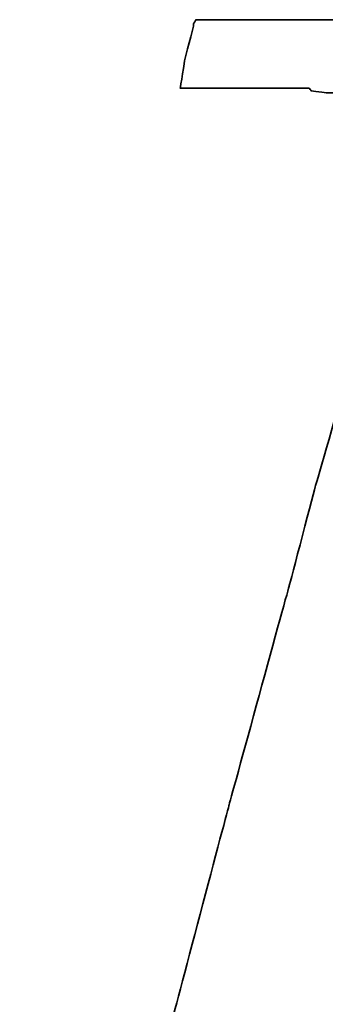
# Model space of a CAD drawing. Header units: millimetres. Extents: x 337 to 649, y 362 to 465.
# Tile 33 of 53: x 556.525 to 557.431, y 395.065 to 397.977. Entities that reach past the tile are written whole.
import ezdxf

# ---------------------------------------------------------------- set-up
doc = ezdxf.new("R2010")
doc.units = ezdxf.units.MM
doc.header["$LTSCALE"] = 0.15
doc.layers.add('DIM', color=4, linetype='CONTINUOUS')
doc.layers.add('layer 1', color=7, linetype='CONTINUOUS')

# ---------------------------------------------------------------- blocks, each defined once
blk = doc.blocks.new('TBI MOTION logo(完整正式版)')
at = {"layer": 'layer 1', "color": 22, "lineweight": 35}
blk.add_open_spline([(-40.59125, -7.943749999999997), (-40.59125, -7.943749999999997), (-40.97375, -7.943749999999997), (-40.97375, -7.943749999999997), (-40.97375, -7.943749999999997), (-40.97375, -7.943749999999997), (-41.38125, -7.943749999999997), (-41.38125, -7.943749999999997), (-41.38125, -7.943749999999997), (-41.38125, -7.943749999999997), (-41.54874999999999, -7.943749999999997), (-41.54874999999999, -7.943749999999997), (-41.54874999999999, -7.943749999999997), (-41.54874999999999, -7.943749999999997), (-41.59875, -7.943749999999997), (-41.59875, -7.943749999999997), (-41.59875, -7.943749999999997), (-41.59875, -7.943749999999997), (-41.88374999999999, -7.943749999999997), (-41.88374999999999, -7.943749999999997), (-41.88374999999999, -7.943749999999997), (-41.88374999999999, -7.943749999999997), (-41.90875, -7.91875), (-41.90875, -7.91875), (-41.90875, -7.91875), (-41.90875, -7.91875), (-42.19875, -7.871249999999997), (-42.19875, -7.871249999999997), (-42.19875, -7.871249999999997), (-42.19875, -7.871249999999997), (-42.43875, -7.82375), (-42.43875, -7.82375), (-42.43875, -7.82375), (-42.43875, -7.82375), (-42.45875, -7.82375), (-42.45875, -7.82375), (-42.45875, -7.82375), (-42.45875, -7.82375), (-42.48624999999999, -7.82375), (-42.48624999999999, -7.82375), (-42.48624999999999, -7.82375), (-42.48624999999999, -7.82375), (-42.67625, -7.723749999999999), (-42.67625, -7.723749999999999), (-42.67625, -7.723749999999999), (-42.67625, -7.723749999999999), (-42.70125, -7.70375), (-42.70125, -7.70375), (-42.70125, -7.70375), (-42.70125, -7.70375), (-42.72375, -7.678749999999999), (-42.72375, -7.678749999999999), (-42.72375, -7.678749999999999), (-42.72375, -7.678749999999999), (-42.86875, -7.488749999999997), (-42.86875, -7.488749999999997), (-42.86875, -7.488749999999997), (-42.86875, -7.488749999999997), (-42.89374999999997, -7.438749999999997), (-42.89374999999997, -7.438749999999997), (-42.89374999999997, -7.438749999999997), (-42.89374999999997, -7.438749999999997), (-42.91875, -7.388749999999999), (-42.91875, -7.388749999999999), (-42.91875, -7.388749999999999), (-42.91875, -7.388749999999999), (-42.93874999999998, -7.12875), (-42.93874999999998, -7.12875), (-42.93874999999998, -7.12875), (-42.93874999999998, -7.12875), (-42.96375, -7.103749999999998), (-42.96375, -7.103749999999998), (-42.96375, -7.103749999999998), (-42.96375, -7.103749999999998), (-42.96375, -7.053749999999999), (-42.96375, -7.053749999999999), (-42.96375, -7.053749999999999), (-42.96375, -7.053749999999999), (-42.96375, -7.00875), (-42.96375, -7.00875), (-42.96375, -7.00875), (-42.96375, -7.00875), (-42.91875, -6.69625), (-42.91875, -6.69625), (-42.91875, -6.69625), (-42.91875, -6.69625), (-42.91875, -6.62375), (-42.91875, -6.62375), (-42.91875, -6.62375), (-42.91875, -6.62375), (-42.91875, -6.59625), (-42.91875, -6.59625), (-42.91875, -6.59625), (-42.91875, -6.59625), (-42.91875, -6.57375), (-42.91875, -6.57375), (-42.91875, -6.57375), (-42.91875, -6.57375), (-42.91875, -6.528749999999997), (-42.91875, -6.528749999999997), (-42.91875, -6.528749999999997), (-42.91875, -6.528749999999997), (-42.89374999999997, -6.50375), (-42.89374999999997, -6.50375), (-42.89374999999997, -6.50375), (-42.89374999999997, -6.50375), (-42.84374999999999, -6.38375), (-42.84374999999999, -6.38375), (-42.84374999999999, -6.38375), (-42.84374999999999, -6.38375), (-42.84374999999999, -6.358749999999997), (-42.84374999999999, -6.358749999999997), (-42.84374999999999, -6.358749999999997), (-42.84374999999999, -6.358749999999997), (-42.74625, -6.143749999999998), (-42.74625, -6.143749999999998), (-42.74625, -6.143749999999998), (-42.74625, -6.143749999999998), (-42.70125, -5.853749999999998), (-42.70125, -5.853749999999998), (-42.70125, -5.853749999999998), (-42.70125, -5.853749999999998), (-42.60374999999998, -5.47125), (-42.60374999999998, -5.47125), (-42.60374999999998, -5.47125), (-42.60374999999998, -5.47125), (-42.60374999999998, -5.44875), (-42.60374999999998, -5.44875), (-42.60374999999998, -5.44875), (-42.60374999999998, -5.44875), (-42.38875, -4.678749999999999), (-42.38875, -4.678749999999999), (-42.38875, -4.678749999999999), (-42.38875, -4.678749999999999), (-42.36375, -4.653749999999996), (-42.36375, -4.653749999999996), (-42.36375, -4.653749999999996), (-42.36375, -4.653749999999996), (-42.12375, -3.69625), (-42.12375, -3.69625), (-42.12375, -3.69625), (-42.12375, -3.69625), (-42.12375, -3.67374), (-42.12375, -3.67374), (-42.12375, -3.67374), (-42.12375, -3.67374), (-41.78875, -2.593739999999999), (-41.78875, -2.593739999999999), (-41.78875, -2.593739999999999), (-41.78875, -2.593739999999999), (-41.18875, -0.19375), (-41.18875, -0.19375), (-41.18875, -0.19375), (-41.18875, -0.19375), (-40.54375, 2.20624), (-40.54375, 2.20624), (-40.54375, 2.20624), (-40.54375, 2.20624), (-40.25374999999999, 3.308749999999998), (-40.25374999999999, 3.308749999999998), (-40.25374999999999, 3.308749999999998), (-40.25374999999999, 3.308749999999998), (-39.98875, 4.27125), (-39.98875, 4.27125), (-39.98875, 4.27125), (-39.98875, 4.27125), (-39.77375, 5.131249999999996), (-39.77375, 5.131249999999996), (-39.77375, 5.131249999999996), (-39.77375, 5.131249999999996), (-39.67875, 5.47125), (-39.67875, 5.47125), (-39.67875, 5.47125), (-39.67875, 5.47125), (-39.60375, 5.756249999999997), (-39.60375, 5.756249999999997), (-39.60375, 5.756249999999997), (-39.60375, 5.756249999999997), (-39.60375, 5.78125), (-39.60375, 5.78125), (-39.60375, 5.78125), (-39.60375, 5.78125), (-39.50875, 5.97125), (-39.50875, 5.97125), (-39.50875, 5.97125), (-39.50875, 5.97125), (-39.50875, 6.138749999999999), (-39.50875, 6.138749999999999), (-39.50875, 6.138749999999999), (-39.50875, 6.138749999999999), (-39.48625, 6.166249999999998), (-39.48625, 6.166249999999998), (-39.48625, 6.166249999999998), (-39.48625, 6.166249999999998), (-39.46125, 6.286249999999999), (-39.46125, 6.286249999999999), (-39.46125, 6.286249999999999), (-39.46125, 6.286249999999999), (-39.46125, 6.426249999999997), (-39.46125, 6.426249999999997), (-39.46125, 6.426249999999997), (-39.46125, 6.426249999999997), (-39.41375, 6.426249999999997), (-39.41375, 6.426249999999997), (-39.41375, 6.426249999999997), (-39.41375, 6.426249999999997), (-39.29375, 6.69125), (-39.29375, 6.69125), (-39.29375, 6.69125), (-39.29375, 6.69125), (-39.26875, 6.741249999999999), (-39.26875, 6.741249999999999), (-39.26875, 6.741249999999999), (-39.26875, 6.741249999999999), (-39.24375, 6.76625), (-39.24375, 6.76625), (-39.24375, 6.76625), (-39.24375, 6.76625), (-38.98375, 7.006239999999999), (-38.98375, 7.006239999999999), (-38.98375, 7.006239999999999), (-38.98375, 7.006239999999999), (-38.95625, 7.026239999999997), (-38.95625, 7.026239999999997), (-38.95625, 7.026239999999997), (-38.95625, 7.026239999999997), (-38.78875, 7.126239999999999), (-38.78875, 7.126239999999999), (-38.78875, 7.126239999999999), (-38.78875, 7.126239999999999), (-38.76375, 7.126239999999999), (-38.76375, 7.126239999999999), (-38.76375, 7.126239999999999), (-38.76375, 7.126239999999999), (-38.74375, 7.126239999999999), (-38.74375, 7.126239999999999), (-38.74375, 7.126239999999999), (-38.74375, 7.126239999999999), (-38.52875, 7.171249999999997), (-38.52875, 7.171249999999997), (-38.52875, 7.171249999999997), (-38.52875, 7.171249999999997), (-38.52875, 7.196239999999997), (-38.52875, 7.196239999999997), (-38.52875, 7.196239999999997), (-38.52875, 7.196239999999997), (-38.50375, 7.196239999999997), (-38.50375, 7.196239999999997), (-38.50375, 7.196239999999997), (-38.50375, 7.196239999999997), (-38.26125, 7.21875), (-38.26125, 7.21875), (-38.26125, 7.21875), (-38.26125, 7.21875), (-38.23875000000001, 7.246239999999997), (-38.23875000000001, 7.246239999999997), (-38.23875000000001, 7.246239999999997), (-38.23875000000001, 7.246239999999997), (-38.21625, 7.246239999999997), (-38.21625, 7.246239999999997), (-38.21625, 7.246239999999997), (-38.21625, 7.246239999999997), (-38.18875, 7.246239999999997), (-38.18875, 7.246239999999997), (-38.18875, 7.246239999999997), (-38.18875, 7.246239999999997), (-37.90375, 7.246239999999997), (-37.90375, 7.246239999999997), (-37.90375, 7.246239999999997), (-37.90375, 7.246239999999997), (-37.85375, 7.246239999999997), (-37.85375, 7.246239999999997), (-37.85375, 7.246239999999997), (-37.85375, 7.246239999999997), (-37.75875, 7.246239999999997), (-37.75875, 7.246239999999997), (-37.75875, 7.246239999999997), (-37.75875, 7.246239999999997), (-37.42375, 7.246239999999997), (-37.42375, 7.246239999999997), (-37.42375, 7.246239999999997), (-37.42375, 7.246239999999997), (-37.08875, 7.246239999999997), (-37.08875, 7.246239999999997), (-37.08875, 7.246239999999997), (-37.08875, 7.246239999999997), (-37.06375, 7.246239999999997), (-37.06375, 7.246239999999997), (-37.06375, 7.246239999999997), (-37.06375, 7.246239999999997), (-37.06375, 7.266239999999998), (-37.06375, 7.266239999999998), (-37.06375, 7.266239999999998), (-37.06375, 7.266239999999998), (-37.03875, 7.291249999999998), (-37.03875, 7.291249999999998), (-37.03875, 7.291249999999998), (-37.03875, 7.291249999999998), (-37.03875, 7.31625), (-37.03875, 7.31625), (-37.03875, 7.31625), (-37.03875, 7.31625), (-36.94125, 7.676249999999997), (-36.94125, 7.676249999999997), (-36.94125, 7.676249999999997), (-36.94125, 7.676249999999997), (-36.86875, 7.98625), (-36.86875, 7.98625), (-36.86875, 7.98625), (-36.86875, 7.98625), (-36.98875000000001, 7.98625), (-36.98875000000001, 7.98625), (-36.98875000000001, 7.98625), (-36.98875000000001, 7.98625), (-37.42375, 7.98625), (-37.42375, 7.98625), (-37.42375, 7.98625), (-37.42375, 7.98625), (-37.94875, 7.98625), (-37.94875, 7.98625), (-37.94875, 7.98625), (-37.94875, 7.98625), (-38.57375, 7.98625), (-38.57375, 7.98625), (-38.57375, 7.98625), (-38.57375, 7.98625), (-39.29375, 7.98625), (-39.29375, 7.98625), (-39.29375, 7.98625), (-39.29375, 7.98625), (-40.82875, 7.98625), (-40.82875, 7.98625), (-40.82875, 7.98625), (-40.82875, 7.98625), (-42.36375, 7.98625), (-42.36375, 7.98625), (-42.36375, 7.98625), (-42.36375, 7.98625), (-43.08375, 7.98625), (-43.08375, 7.98625), (-43.08375, 7.98625), (-43.08375, 7.98625), (-43.70875, 7.98625), (-43.70875, 7.98625), (-43.70875, 7.98625), (-43.70875, 7.98625), (-44.23375, 7.98625), (-44.23375, 7.98625), (-44.23375, 7.98625), (-44.23375, 7.98625), (-44.66875, 7.98625), (-44.66875, 7.98625), (-44.66875, 7.98625), (-44.66875, 7.98625), (-44.88375, 7.98625), (-44.88375, 7.98625), (-44.88375, 7.98625), (-44.88375, 7.98625), (-44.90874999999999, 7.94125), (-44.90874999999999, 7.94125), (-44.90874999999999, 7.94125), (-44.90874999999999, 7.94125), (-44.90874999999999, 7.916249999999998), (-44.90874999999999, 7.916249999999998), (-44.90874999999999, 7.916249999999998), (-44.90874999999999, 7.916249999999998), (-45.00375, 7.55625), (-45.00375, 7.55625), (-45.00375, 7.55625), (-45.00375, 7.55625), (-45.05374999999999, 7.246239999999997), (-45.05374999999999, 7.246239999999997), (-45.05374999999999, 7.246239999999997), (-45.05374999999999, 7.246239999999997), (-44.61875, 7.246239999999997), (-44.61875, 7.246239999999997), (-44.61875, 7.246239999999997), (-44.61875, 7.246239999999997), (-44.11375, 7.246239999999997), (-44.11375, 7.246239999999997), (-44.11375, 7.246239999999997), (-44.11375, 7.246239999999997), (-43.99375, 7.246239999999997), (-43.99375, 7.246239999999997), (-43.99375, 7.246239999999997), (-43.99375, 7.246239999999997), (-43.94625, 7.246239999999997), (-43.94625, 7.246239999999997), (-43.94625, 7.246239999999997), (-43.94625, 7.246239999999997), (-43.92374, 7.246239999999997), (-43.92374, 7.246239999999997), (-43.92374, 7.246239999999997), (-43.92374, 7.246239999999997), (-43.65874999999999, 7.246239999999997), (-43.65874999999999, 7.246239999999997), (-43.65874999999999, 7.246239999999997), (-43.65874999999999, 7.246239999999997), (-43.63875, 7.21875), (-43.63875, 7.21875), (-43.63875, 7.21875), (-43.63875, 7.21875), (-43.46874999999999, 7.196239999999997), (-43.46874999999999, 7.196239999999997), (-43.46874999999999, 7.196239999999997), (-43.46874999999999, 7.196239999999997), (-43.39875, 7.196239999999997), (-43.39875, 7.196239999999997), (-43.39875, 7.196239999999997), (-43.39875, 7.196239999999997), (-43.37125, 7.171249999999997), (-43.37125, 7.171249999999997), (-43.37125, 7.171249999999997), (-43.37125, 7.171249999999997), (-43.34875, 7.171249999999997), (-43.34875, 7.171249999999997), (-43.34875, 7.171249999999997), (-43.34875, 7.171249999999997), (-43.20375, 7.126239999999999), (-43.20375, 7.126239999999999), (-43.20375, 7.126239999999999), (-43.20375, 7.126239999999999), (-43.05875, 7.076239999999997), (-43.05875, 7.076239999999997), (-43.05875, 7.076239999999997), (-43.05875, 7.076239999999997), (-43.01375, 7.076239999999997), (-43.01375, 7.076239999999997), (-43.01375, 7.076239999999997), (-43.01375, 7.076239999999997), (-42.98875, 7.026239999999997), (-42.98875, 7.026239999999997), (-42.98875, 7.026239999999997), (-42.98875, 7.026239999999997), (-42.79874999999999, 6.86125), (-42.79874999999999, 6.86125), (-42.79874999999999, 6.86125), (-42.79874999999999, 6.86125), (-42.77375, 6.81125), (-42.77375, 6.81125), (-42.77375, 6.81125), (-42.77375, 6.81125), (-42.74625, 6.76625), (-42.74625, 6.76625), (-42.74625, 6.76625), (-42.74625, 6.76625), (-42.72375, 6.47625), (-42.72375, 6.47625), (-42.72375, 6.47625), (-42.72375, 6.47625), (-42.70125, 6.45124), (-42.70125, 6.45124), (-42.70125, 6.45124), (-42.70125, 6.45124), (-42.70125, 6.426249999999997), (-42.70125, 6.426249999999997), (-42.70125, 6.426249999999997), (-42.70125, 6.426249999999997), (-42.72375, 6.40625), (-42.72375, 6.40625), (-42.72375, 6.40625), (-42.72375, 6.40625), (-42.74625, 5.97125), (-42.74625, 5.97125), (-42.74625, 5.97125), (-42.74625, 5.97125), (-42.74625, 5.94625), (-42.74625, 5.94625), (-42.74625, 5.94625), (-42.74625, 5.94625), (-42.74625, 5.926249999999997), (-42.74625, 5.926249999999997), (-42.74625, 5.926249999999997), (-42.74625, 5.926249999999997), (-42.77375, 5.876249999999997), (-42.77375, 5.876249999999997), (-42.77375, 5.876249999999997), (-42.77375, 5.876249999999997), (-42.81875, 5.80625), (-42.81875, 5.80625), (-42.81875, 5.80625), (-42.81875, 5.80625), (-42.86875, 5.63625), (-42.86875, 5.63625), (-42.86875, 5.63625), (-42.86875, 5.63625), (-42.91875, 5.39625), (-42.91875, 5.39625), (-42.91875, 5.39625), (-42.91875, 5.39625), (-42.91875, 5.37124), (-42.91875, 5.37124), (-42.91875, 5.37124), (-42.91875, 5.37124), (-43.01375, 5.10874), (-43.01375, 5.10874), (-43.01375, 5.10874), (-43.01375, 5.10874), (-43.10875, 4.771239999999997), (-43.10875, 4.771239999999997), (-43.10875, 4.771239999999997), (-43.10875, 4.771239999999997), (-43.29875, 3.956249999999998), (-43.29875, 3.956249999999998), (-43.29875, 3.956249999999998), (-43.29875, 3.956249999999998), (-43.58875, 2.951249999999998), (-43.58875, 2.951249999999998), (-43.58875, 2.951249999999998), (-43.58875, 2.951249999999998), (-43.87375, 1.87125), (-43.87375, 1.87125), (-43.87375, 1.87125), (-43.87375, 1.87125), (-44.52625, -0.50374), (-44.52625, -0.50374), (-44.52625, -0.50374), (-44.52625, -0.50374), (-45.14874999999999, -2.853749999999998), (-45.14874999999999, -2.853749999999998), (-45.14874999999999, -2.853749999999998), (-45.14874999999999, -2.853749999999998), (-45.43375, -3.95875), (-45.43375, -3.95875), (-45.43375, -3.95875), (-45.43375, -3.95875), (-45.69874999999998, -4.96875), (-45.69874999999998, -4.96875), (-45.69874999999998, -4.96875), (-45.69874999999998, -4.96875), (-45.91375, -5.78375), (-45.91375, -5.78375), (-45.91375, -5.78375), (-45.91375, -5.78375), (-46.01374999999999, -6.11875), (-46.01374999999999, -6.11875), (-46.01374999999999, -6.11875), (-46.01374999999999, -6.11875), (-46.01374999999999, -6.143749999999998), (-46.01374999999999, -6.143749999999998), (-46.01374999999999, -6.143749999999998), (-46.01374999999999, -6.143749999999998), (-46.10875, -6.40875), (-46.10875, -6.40875), (-46.10875, -6.40875), (-46.10875, -6.40875), (-46.15375, -6.648749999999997), (-46.15375, -6.648749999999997), (-46.15375, -6.648749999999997), (-46.15375, -6.648749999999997), (-46.20375, -6.83875), (-46.20375, -6.83875), (-46.20375, -6.83875), (-46.20375, -6.83875), (-46.22874999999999, -6.933749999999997), (-46.22874999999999, -6.933749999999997), (-46.22874999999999, -6.933749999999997), (-46.22874999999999, -6.933749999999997), (-46.22874999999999, -7.07875), (-46.22874999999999, -7.07875), (-46.22874999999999, -7.07875), (-46.22874999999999, -7.07875), (-46.27374999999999, -7.07875), (-46.27374999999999, -7.07875), (-46.27374999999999, -7.07875), (-46.27374999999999, -7.07875), (-46.39375, -7.34375), (-46.39375, -7.34375), (-46.39375, -7.34375), (-46.39375, -7.34375), (-46.39375, -7.36875), (-46.39375, -7.36875), (-46.39375, -7.36875), (-46.39375, -7.36875), (-46.42125, -7.388749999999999), (-46.42125, -7.388749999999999), (-46.42125, -7.388749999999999), (-46.42125, -7.388749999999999), (-46.68375, -7.678749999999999), (-46.68375, -7.678749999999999), (-46.68375, -7.678749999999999), (-46.68375, -7.678749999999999), (-46.70875, -7.70375), (-46.70875, -7.70375), (-46.70875, -7.70375), (-46.70875, -7.70375), (-46.75374999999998, -7.723749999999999), (-46.75374999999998, -7.723749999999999), (-46.75374999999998, -7.723749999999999), (-46.75374999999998, -7.723749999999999), (-47.08874999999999, -7.871249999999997), (-47.08874999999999, -7.871249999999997), (-47.08874999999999, -7.871249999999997), (-47.08874999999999, -7.871249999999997), (-47.11625, -7.871249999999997), (-47.11625, -7.871249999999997), (-47.11625, -7.871249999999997), (-47.11625, -7.871249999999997), (-47.13875, -7.893749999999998), (-47.13875, -7.893749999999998), (-47.13875, -7.893749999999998), (-47.13875, -7.893749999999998), (-47.56874999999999, -7.91875), (-47.56874999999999, -7.91875), (-47.56874999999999, -7.91875), (-47.56874999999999, -7.91875), (-47.59624999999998, -7.943749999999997), (-47.59624999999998, -7.943749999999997), (-47.59624999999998, -7.943749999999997), (-47.59624999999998, -7.943749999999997), (-47.64375, -7.943749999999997), (-47.64375, -7.943749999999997), (-47.64375, -7.943749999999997), (-47.64375, -7.943749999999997), (-47.73625, -7.943749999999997), (-47.73625, -7.943749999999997), (-47.73625, -7.943749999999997), (-47.73625, -7.943749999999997), (-48.07375, -7.943749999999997), (-48.07375, -7.943749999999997), (-48.07375, -7.943749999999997), (-48.07375, -7.943749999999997), (-48.36125, -7.943749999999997), (-48.36125, -7.943749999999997), (-48.36125, -7.943749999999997), (-48.36125, -7.943749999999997), (-48.36125, -7.966249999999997), (-48.36125, -7.966249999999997), (-48.36125, -7.966249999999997), (-48.36125, -7.966249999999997), (-48.36125, -7.991249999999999), (-48.36125, -7.991249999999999), (-48.36125, -7.991249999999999), (-48.36125, -7.991249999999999), (-48.38875, -8.013749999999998), (-48.38875, -8.013749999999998), (-48.38875, -8.013749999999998), (-48.38875, -8.013749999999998), (-48.50875, -8.34875), (-48.50875, -8.34875), (-48.50875, -8.34875), (-48.50875, -8.34875), (-48.55375, -8.68625), (-48.55375, -8.68625), (-48.55375, -8.68625), (-48.55375, -8.68625), (-48.45875, -8.68625), (-48.45875, -8.68625), (-48.45875, -8.68625), (-48.45875, -8.68625), (-48.07375, -8.68625), (-48.07375, -8.68625), (-48.07375, -8.68625), (-48.07375, -8.68625), (-47.52374999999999, -8.68625), (-47.52374999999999, -8.68625), (-47.52374999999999, -8.68625), (-47.52374999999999, -8.68625), (-46.92375, -8.68625), (-46.92375, -8.68625), (-46.92375, -8.68625), (-46.92375, -8.68625), (-46.25375, -8.68625), (-46.25375, -8.68625), (-46.25375, -8.68625), (-46.25375, -8.68625), (-46.20375, -8.68625), (-46.20375, -8.68625), (-46.20375, -8.68625), (-46.20375, -8.68625), (-44.71375, -8.68625), (-44.71375, -8.68625), (-44.71375, -8.68625), (-44.71375, -8.68625), (-43.22874999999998, -8.68625), (-43.22874999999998, -8.68625), (-43.22874999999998, -8.68625), (-43.22874999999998, -8.68625), (-42.55875, -8.68625), (-42.55875, -8.68625), (-42.55875, -8.68625), (-42.55875, -8.68625), (-42.50874999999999, -8.68625), (-42.50874999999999, -8.68625), (-42.50874999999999, -8.68625), (-42.50874999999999, -8.68625), (-41.93375, -8.68625), (-41.93375, -8.68625), (-41.93375, -8.68625), (-41.93375, -8.68625), (-41.38125, -8.68625), (-41.38125, -8.68625), (-41.38125, -8.68625), (-41.38125, -8.68625), (-40.97375, -8.68625), (-40.97375, -8.68625), (-40.97375, -8.68625), (-40.97375, -8.68625), (-40.78125, -8.68625), (-40.78125, -8.68625), (-40.78125, -8.68625), (-40.78125, -8.68625), (-40.78125, -8.638749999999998), (-40.78125, -8.638749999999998), (-40.78125, -8.638749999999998), (-40.78125, -8.638749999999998), (-40.75874999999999, -8.638749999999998), (-40.75874999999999, -8.638749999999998), (-40.75874999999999, -8.638749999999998), (-40.75874999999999, -8.638749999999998), (-40.66374999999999, -8.27875), (-40.66374999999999, -8.27875), (-40.66374999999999, -8.27875), (-40.66374999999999, -8.27875), (-40.59125, -7.943749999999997), (-40.59125, -7.943749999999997)], degree=3, knots=[0, 0, 0, 0, 0.0055865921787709, 0.0055865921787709, 0.0055865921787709, 0.0055866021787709, 0.0111731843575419, 0.0111731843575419, 0.0111731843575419, 0.0111731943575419, 0.0167597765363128, 0.0167597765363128, 0.0167597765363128, 0.0167597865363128, 0.0223463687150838, 0.0223463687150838, 0.0223463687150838, 0.0223463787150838, 0.0279329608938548, 0.0279329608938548, 0.0279329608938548, 0.0279329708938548, 0.0335195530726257, 0.0335195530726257, 0.0335195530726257, 0.0335195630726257, 0.0391061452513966, 0.0391061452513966, 0.0391061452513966, 0.0391061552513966, 0.0446927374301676, 0.0446927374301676, 0.0446927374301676, 0.0446927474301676, 0.0502793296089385, 0.0502793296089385, 0.0502793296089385, 0.0502793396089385, 0.0558659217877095, 0.0558659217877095, 0.0558659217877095, 0.0558659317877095, 0.0614525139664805, 0.0614525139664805, 0.0614525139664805, 0.0614525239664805, 0.0670391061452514, 0.0670391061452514, 0.0670391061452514, 0.0670391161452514, 0.0726256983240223, 0.0726256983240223, 0.0726256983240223, 0.0726257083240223, 0.0782122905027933, 0.0782122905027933, 0.0782122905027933, 0.0782123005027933, 0.0837988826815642, 0.0837988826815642, 0.0837988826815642, 0.0837988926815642, 0.0893854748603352, 0.0893854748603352, 0.0893854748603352, 0.0893854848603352, 0.0949720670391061, 0.0949720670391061, 0.0949720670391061, 0.0949720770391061, 0.1005586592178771, 0.1005586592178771, 0.1005586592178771, 0.1005586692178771, 0.106145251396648, 0.106145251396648, 0.106145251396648, 0.106145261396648, 0.1117318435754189, 0.1117318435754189, 0.1117318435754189, 0.1117318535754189, 0.1173184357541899, 0.1173184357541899, 0.1173184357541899, 0.1173184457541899, 0.1229050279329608, 0.1229050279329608, 0.1229050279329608, 0.1229050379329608, 0.1284916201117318, 0.1284916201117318, 0.1284916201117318, 0.1284916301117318, 0.1340782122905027, 0.1340782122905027, 0.1340782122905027, 0.1340782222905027, 0.1396648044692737, 0.1396648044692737, 0.1396648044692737, 0.1396648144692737, 0.1452513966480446, 0.1452513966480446, 0.1452513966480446, 0.1452514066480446, 0.1508379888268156, 0.1508379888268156, 0.1508379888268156, 0.1508379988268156, 0.1564245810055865, 0.1564245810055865, 0.1564245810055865, 0.1564245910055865, 0.1620111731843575, 0.1620111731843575, 0.1620111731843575, 0.1620111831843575, 0.1675977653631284, 0.1675977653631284, 0.1675977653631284, 0.1675977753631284, 0.1731843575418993, 0.1731843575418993, 0.1731843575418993, 0.1731843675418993, 0.1787709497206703, 0.1787709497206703, 0.1787709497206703, 0.1787709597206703, 0.1843575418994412, 0.1843575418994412, 0.1843575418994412, 0.1843575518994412, 0.1899441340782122, 0.1899441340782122, 0.1899441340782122, 0.1899441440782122, 0.1955307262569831, 0.1955307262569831, 0.1955307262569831, 0.1955307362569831, 0.2011173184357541, 0.2011173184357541, 0.2011173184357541, 0.2011173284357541, 0.206703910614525, 0.206703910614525, 0.206703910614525, 0.206703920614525, 0.2122905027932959, 0.2122905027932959, 0.2122905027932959, 0.2122905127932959, 0.2178770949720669, 0.2178770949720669, 0.2178770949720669, 0.2178771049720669, 0.2234636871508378, 0.2234636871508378, 0.2234636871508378, 0.2234636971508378, 0.2290502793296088, 0.2290502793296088, 0.2290502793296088, 0.2290502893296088, 0.2346368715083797, 0.2346368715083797, 0.2346368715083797, 0.2346368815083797, 0.2402234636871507, 0.2402234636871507, 0.2402234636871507, 0.2402234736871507, 0.2458100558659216, 0.2458100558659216, 0.2458100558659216, 0.2458100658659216, 0.2513966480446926, 0.2513966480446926, 0.2513966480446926, 0.2513966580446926, 0.2569832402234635, 0.2569832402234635, 0.2569832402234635, 0.2569832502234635, 0.2625698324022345, 0.2625698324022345, 0.2625698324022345, 0.2625698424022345, 0.2681564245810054, 0.2681564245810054, 0.2681564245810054, 0.2681564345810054, 0.2737430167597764, 0.2737430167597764, 0.2737430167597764, 0.2737430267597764, 0.2793296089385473, 0.2793296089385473, 0.2793296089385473, 0.2793296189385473, 0.2849162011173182, 0.2849162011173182, 0.2849162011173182, 0.2849162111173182, 0.2905027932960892, 0.2905027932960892, 0.2905027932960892, 0.2905028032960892, 0.2960893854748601, 0.2960893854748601, 0.2960893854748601, 0.29608939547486, 0.3016759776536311, 0.3016759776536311, 0.3016759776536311, 0.3016759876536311, 0.3072625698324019, 0.3072625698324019, 0.3072625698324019, 0.3072625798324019, 0.312849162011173, 0.312849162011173, 0.312849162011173, 0.312849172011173, 0.3184357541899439, 0.3184357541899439, 0.3184357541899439, 0.3184357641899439, 0.3240223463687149, 0.3240223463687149, 0.3240223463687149, 0.3240223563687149, 0.3296089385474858, 0.3296089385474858, 0.3296089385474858, 0.3296089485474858, 0.3351955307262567, 0.3351955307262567, 0.3351955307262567, 0.3351955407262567, 0.3407821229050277, 0.3407821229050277, 0.3407821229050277, 0.3407821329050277, 0.3463687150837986, 0.3463687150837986, 0.3463687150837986, 0.3463687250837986, 0.3519553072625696, 0.3519553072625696, 0.3519553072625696, 0.3519553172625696, 0.3575418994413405, 0.3575418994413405, 0.3575418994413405, 0.3575419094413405, 0.3631284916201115, 0.3631284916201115, 0.3631284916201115, 0.3631285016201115, 0.3687150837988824, 0.3687150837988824, 0.3687150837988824, 0.3687150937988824, 0.3743016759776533, 0.3743016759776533, 0.3743016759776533, 0.3743016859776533, 0.3798882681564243, 0.3798882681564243, 0.3798882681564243, 0.3798882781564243, 0.3854748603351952, 0.3854748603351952, 0.3854748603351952, 0.3854748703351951, 0.3910614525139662, 0.3910614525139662, 0.3910614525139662, 0.3910614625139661, 0.3966480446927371, 0.3966480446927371, 0.3966480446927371, 0.3966480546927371, 0.4022346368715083, 0.4022346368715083, 0.4022346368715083, 0.4022346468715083, 0.407821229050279, 0.407821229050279, 0.407821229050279, 0.407821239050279, 0.4134078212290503, 0.4134078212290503, 0.4134078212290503, 0.4134078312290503, 0.4189944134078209, 0.4189944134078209, 0.4189944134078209, 0.4189944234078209, 0.4245810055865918, 0.4245810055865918, 0.4245810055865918, 0.4245810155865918, 0.4301675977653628, 0.4301675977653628, 0.4301675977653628, 0.4301676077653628, 0.4357541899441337, 0.4357541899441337, 0.4357541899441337, 0.4357541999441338, 0.4413407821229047, 0.4413407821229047, 0.4413407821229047, 0.4413407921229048, 0.4469273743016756, 0.4469273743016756, 0.4469273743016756, 0.4469273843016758, 0.4525139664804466, 0.4525139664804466, 0.4525139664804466, 0.4525139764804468, 0.4581005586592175, 0.4581005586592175, 0.4581005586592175, 0.4581005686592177, 0.4636871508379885, 0.4636871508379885, 0.4636871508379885, 0.4636871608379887, 0.4692737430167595, 0.4692737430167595, 0.4692737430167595, 0.4692737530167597, 0.4748603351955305, 0.4748603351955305, 0.4748603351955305, 0.4748603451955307, 0.4804469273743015, 0.4804469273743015, 0.4804469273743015, 0.4804469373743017, 0.4860335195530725, 0.4860335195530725, 0.4860335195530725, 0.4860335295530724, 0.4916201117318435, 0.4916201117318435, 0.4916201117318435, 0.4916201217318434, 0.4972067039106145, 0.4972067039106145, 0.4972067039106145, 0.4972067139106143, 0.5027932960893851, 0.5027932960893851, 0.5027932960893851, 0.5027933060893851, 0.508379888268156, 0.508379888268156, 0.508379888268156, 0.508379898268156, 0.513966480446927, 0.513966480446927, 0.513966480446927, 0.5139664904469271, 0.519553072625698, 0.519553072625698, 0.519553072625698, 0.5195530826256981, 0.525139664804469, 0.525139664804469, 0.525139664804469, 0.525139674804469, 0.53072625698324, 0.53072625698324, 0.53072625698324, 0.5307262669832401, 0.536312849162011, 0.536312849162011, 0.536312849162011, 0.5363128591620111, 0.541899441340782, 0.541899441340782, 0.541899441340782, 0.5418994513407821, 0.547486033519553, 0.547486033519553, 0.547486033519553, 0.547486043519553, 0.553072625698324, 0.553072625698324, 0.553072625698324, 0.5530726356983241, 0.558659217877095, 0.558659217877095, 0.558659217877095, 0.558659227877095, 0.564245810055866, 0.564245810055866, 0.564245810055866, 0.564245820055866, 0.569832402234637, 0.569832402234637, 0.569832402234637, 0.5698324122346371, 0.575418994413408, 0.575418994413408, 0.575418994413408, 0.575419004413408, 0.581005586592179, 0.581005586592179, 0.581005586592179, 0.581005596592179, 0.58659217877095, 0.58659217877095, 0.58659217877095, 0.5865921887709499, 0.592178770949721, 0.592178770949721, 0.592178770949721, 0.5921787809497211, 0.5977653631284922, 0.5977653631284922, 0.5977653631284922, 0.5977653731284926, 0.603351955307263, 0.603351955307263, 0.603351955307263, 0.6033519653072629, 0.608938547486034, 0.608938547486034, 0.608938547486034, 0.608938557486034, 0.6145251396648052, 0.6145251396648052, 0.6145251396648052, 0.6145251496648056, 0.6201117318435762, 0.6201117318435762, 0.6201117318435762, 0.6201117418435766, 0.6256983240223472, 0.6256983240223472, 0.6256983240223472, 0.6256983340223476, 0.631284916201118, 0.631284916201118, 0.631284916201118, 0.631284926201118, 0.6368715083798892, 0.6368715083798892, 0.6368715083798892, 0.6368715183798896, 0.6424581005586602, 0.6424581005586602, 0.6424581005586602, 0.6424581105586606, 0.6480446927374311, 0.6480446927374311, 0.6480446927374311, 0.6480447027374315, 0.6536312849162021, 0.6536312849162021, 0.6536312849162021, 0.6536312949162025, 0.6592178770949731, 0.6592178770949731, 0.6592178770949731, 0.6592178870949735, 0.6648044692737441, 0.6648044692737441, 0.6648044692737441, 0.6648044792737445, 0.6703910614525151, 0.6703910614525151, 0.6703910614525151, 0.6703910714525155, 0.6759776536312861, 0.6759776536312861, 0.6759776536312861, 0.6759776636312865, 0.6815642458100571, 0.6815642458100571, 0.6815642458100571, 0.6815642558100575, 0.687150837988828, 0.687150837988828, 0.687150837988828, 0.687150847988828, 0.6927374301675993, 0.6927374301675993, 0.6927374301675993, 0.6927374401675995, 0.69832402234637, 0.69832402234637, 0.69832402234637, 0.69832403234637, 0.703910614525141, 0.703910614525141, 0.703910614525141, 0.703910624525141, 0.7094972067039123, 0.7094972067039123, 0.7094972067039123, 0.7094972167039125, 0.715083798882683, 0.715083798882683, 0.715083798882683, 0.715083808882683, 0.7206703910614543, 0.7206703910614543, 0.7206703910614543, 0.7206704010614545, 0.7262569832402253, 0.7262569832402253, 0.7262569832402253, 0.7262569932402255, 0.731843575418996, 0.731843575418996, 0.731843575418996, 0.731843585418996, 0.7374301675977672, 0.7374301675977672, 0.7374301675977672, 0.7374301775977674, 0.7430167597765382, 0.7430167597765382, 0.7430167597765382, 0.7430167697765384, 0.7486033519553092, 0.7486033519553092, 0.7486033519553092, 0.7486033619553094, 0.75418994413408, 0.75418994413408, 0.75418994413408, 0.75418995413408, 0.7597765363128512, 0.7597765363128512, 0.7597765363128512, 0.7597765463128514, 0.7653631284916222, 0.7653631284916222, 0.7653631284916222, 0.7653631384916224, 0.770949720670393, 0.770949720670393, 0.770949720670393, 0.770949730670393, 0.7765363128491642, 0.7765363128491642, 0.7765363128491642, 0.7765363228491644, 0.7821229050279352, 0.7821229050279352, 0.7821229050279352, 0.7821229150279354, 0.787709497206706, 0.787709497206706, 0.787709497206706, 0.787709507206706, 0.7932960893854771, 0.7932960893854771, 0.7932960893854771, 0.7932960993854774, 0.798882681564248, 0.798882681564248, 0.798882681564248, 0.798882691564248, 0.8044692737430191, 0.8044692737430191, 0.8044692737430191, 0.8044692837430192, 0.8100558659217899, 0.8100558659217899, 0.8100558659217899, 0.81005587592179, 0.8156424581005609, 0.8156424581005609, 0.8156424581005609, 0.815642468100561, 0.8212290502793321, 0.8212290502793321, 0.8212290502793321, 0.8212290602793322, 0.8268156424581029, 0.8268156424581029, 0.8268156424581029, 0.826815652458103, 0.8324022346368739, 0.8324022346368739, 0.8324022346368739, 0.832402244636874, 0.8379888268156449, 0.8379888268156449, 0.8379888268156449, 0.837988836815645, 0.8435754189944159, 0.8435754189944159, 0.8435754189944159, 0.8435754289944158, 0.8491620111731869, 0.8491620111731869, 0.8491620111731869, 0.849162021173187, 0.8547486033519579, 0.8547486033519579, 0.8547486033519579, 0.854748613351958, 0.8603351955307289, 0.8603351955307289, 0.8603351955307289, 0.860335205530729, 0.8659217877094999, 0.8659217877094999, 0.8659217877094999, 0.8659217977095, 0.8715083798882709, 0.8715083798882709, 0.8715083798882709, 0.871508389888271, 0.8770949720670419, 0.8770949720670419, 0.8770949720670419, 0.877094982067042, 0.8826815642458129, 0.8826815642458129, 0.8826815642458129, 0.882681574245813, 0.888268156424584, 0.888268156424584, 0.888268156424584, 0.8882681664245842, 0.8938547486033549, 0.8938547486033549, 0.8938547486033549, 0.893854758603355, 0.8994413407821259, 0.8994413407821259, 0.8994413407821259, 0.899441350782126, 0.9050279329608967, 0.9050279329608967, 0.9050279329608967, 0.9050279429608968, 0.9106145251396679, 0.9106145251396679, 0.9106145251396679, 0.910614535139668, 0.9162011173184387, 0.9162011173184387, 0.9162011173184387, 0.9162011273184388, 0.9217877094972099, 0.9217877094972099, 0.9217877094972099, 0.92178771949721, 0.9273743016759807, 0.9273743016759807, 0.9273743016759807, 0.9273743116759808, 0.9329608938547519, 0.9329608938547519, 0.9329608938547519, 0.932960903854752, 0.9385474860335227, 0.9385474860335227, 0.9385474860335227, 0.9385474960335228, 0.944134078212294, 0.944134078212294, 0.944134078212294, 0.9441340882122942, 0.9497206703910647, 0.9497206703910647, 0.9497206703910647, 0.9497206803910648, 0.9553072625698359, 0.9553072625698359, 0.9553072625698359, 0.955307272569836, 0.960893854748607, 0.960893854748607, 0.960893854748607, 0.9608938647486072, 0.9664804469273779, 0.9664804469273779, 0.9664804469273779, 0.9664804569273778, 0.972067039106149, 0.972067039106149, 0.972067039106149, 0.9720670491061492, 0.9776536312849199, 0.9776536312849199, 0.9776536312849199, 0.97765364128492, 0.9832402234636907, 0.9832402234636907, 0.9832402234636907, 0.9832402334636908, 0.988826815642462, 0.988826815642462, 0.988826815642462, 0.9888268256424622, 0.9944134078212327, 0.9944134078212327, 0.9944134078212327, 0.9944134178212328, 1, 1, 1, 1], dxfattribs=at)

msp = doc.modelspace()

# ---------------------------------------------------------------- block references
at = {"layer": 'DIM', "color": 7, "xscale": 0.2736514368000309, "yscale": 0.2736514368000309, "zscale": 0.2736514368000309}
msp.add_blockref('TBI MOTION logo(完整正式版)', (569.3298963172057, 395.7911459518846), dxfattribs=at)

doc.saveas('drawing.dxf')
